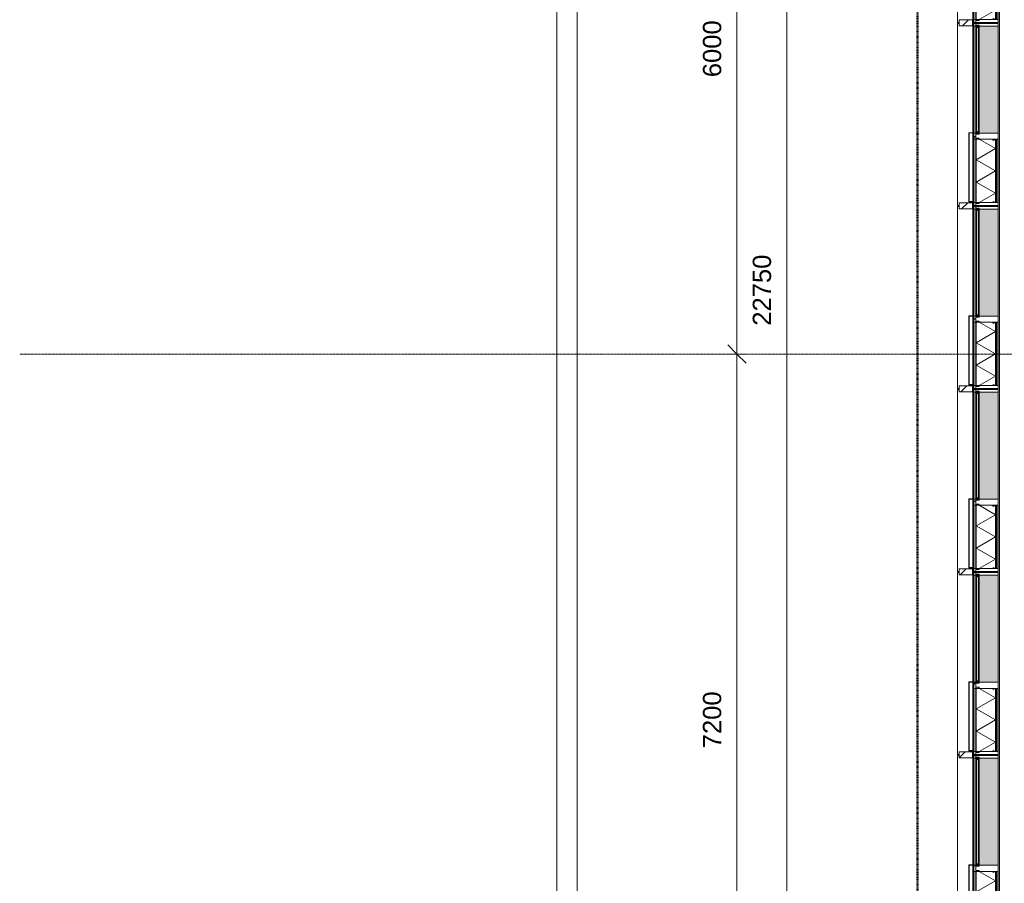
# Model space of a CAD drawing. Header units: millimetres. Extents: x -281 to 121694, y -16481 to 65128.
# Tile 131 of 256: x -281 to 9401, y 38395 to 46889. Entities that reach past the tile are written whole.
import ezdxf

# ---------------------------------------------------------------- set-up
doc = ezdxf.new("R2010")
doc.units = ezdxf.units.MM
doc.linetypes.add('Grid Line', pattern=[12, 6, -2, 2, -2])
doc.linetypes.add('NLRS_Dash-0_6mm_Space-0_6mm_cpz', pattern=[1.2, 0.6, -0.6])
for name, color, linetype, lineweight in [('A--L$01A__Algemeen', 7, 'Continuous', 5), ('A--L$07A__Stramien', 1, 'Continuous', 5), ('A--L21__Buitenwanden', 3, 'Continuous', 5), ('A--L3__Afbouw', 2, 'Continuous', 5), ('A--L82__LosseGebruikersInvent', 1, 'Continuous', 5), ('A--LD21__DetailPenFijnHidden', 1, 'Continuous', 5), ('A--M$01A__Algemeen', 1, 'Continuous', 5), ('A--M$01A__Algemeen-100', 1, 'Continuous', 5)]:
    doc.layers.add(name, color=color, linetype=linetype, lineweight=lineweight)
doc.styles.add('Arial_2', font='arial.ttf', dxfattribs={"height": 180})
doc.dimstyles.new('1_8mm', dxfattribs={"dimscale": 304.8, "dimtxt": 183.646692, "dimasz": 0.590551, "dimexe": 0.295276, "dimexo": 0.0625, "dimgap": 0.328084, "dimtad": 1, "dimdec": 0, "dimzin": 0, "dimdsep": 46, "dimtxsty": 'Arial_2', "dimblk1": 'OBLIQUE', "dimblk2": 'OBLIQUE', "dimsah": 1, "dimcen": 0.09, "dimdle": 0.295276, "dimazin": 0, "dimtfac": 1, "dimtdec": 4, "dimtix": 1, "dimtmove": 0, "dimatfit": 3, "dimfxl": 0.295276, "dimfxlon": 1, "dimtvp": 1, "dimtolj": 1, "dimtzin": 0, "dimarcsym": 2})
pattern_1 = [(315, (-38757.5, 9103), (449.013, 449.013), []), (315, (-38757.5, 8944.25), (898.026, 0), []), (315, (-38757.5, 9261.75), (898.026, 0), [])]
pattern_2 = [(315, (-40557.5, 9103), (449.013, 449.013), []), (315, (-40557.5, 8944.25), (898.026, 0), []), (315, (-40557.5, 9261.75), (898.026, 0), [])]
pattern_3 = [(315, (-42357.5, 9103), (449.013, 449.013), []), (315, (-42357.5, 8944.25), (898.026, 0), []), (315, (-42357.5, 9261.75), (898.026, 0), [])]
pattern_4 = [(315, (-44157.5, 9103), (449.013, 449.013), []), (315, (-44157.5, 8944.25), (898.026, 0), []), (315, (-44157.5, 9261.75), (898.026, 0), [])]
pattern_5 = [(315, (-45957.5, 9103), (449.013, 449.013), []), (315, (-45957.5, 8944.25), (898.026, 0), []), (315, (-45957.5, 9261.75), (898.026, 0), [])]
pattern_6 = [(315, (-47757.5, 9103), (449.013, 449.013), []), (315, (-47757.5, 8944.25), (898.026, 0), []), (315, (-47757.5, 9261.75), (898.026, 0), [])]

# ---------------------------------------------------------------- blocks, each defined once
blk = doc.blocks.new('Rectangular Mullion - 1332_435 x 60_30min-34469616-L_80_ 13')
at = {"layer": 'A--LD21__DetailPenFijnHidden'}
blk.add_hatch(color=256, dxfattribs=at).paths.add_polyline_path([(30, 237), (-30, 237), (-29.2, 247.1), (-7.5, 247.1), (-7.5, 252), (2.5, 252), (2.5, 247.1), (30, 247.1)])
for p, q in [((-30, 237), (-30, 247.1)), ((30, 247.1), (30, 237))]:
    blk.add_line(p, q, dxfattribs=at)
blk = doc.blocks.new('NLRS_21_GM_LB_element gevel_gen_cpz - NLRS_21_13_08_elementgevel element_gen_cpz-V173-L_80_ 13')
at = {"layer": 'A--L$01A__Algemeen'}
h = blk.add_hatch(dxfattribs=at)
h.set_pattern_fill('FP_176', color=256, style=0, pattern_type=2)
h.set_pattern_definition(pattern_1)
h.paths.add_polyline_path([(-895, -17), (-867.5, -17), (-867.5, 0), (-895, 0)])
h.paths.add_polyline_path([(-245, -17), (-185, -17), (-185, 0), (-245, 0)])
h.paths.add_polyline_path([(867.5, 0), (867.5, -17), (895, -17), (895, 0), (872.5, 0)])
for points in [[(-877.5, -52), (-867.5, -51.5), (-867.5, -20), (-245, -20), (-245, -52), (-235, -52), (-235, -17), (-877.5, -17), (-877.5, -20)], [(-185, -237), (867.5, -237), (867.5, -52), (-185, -52)]]:
    blk.add_hatch(color=256, dxfattribs=at).paths.add_polyline_path(points)
h = blk.add_hatch(color=256, dxfattribs=at)
h.paths.add_polyline_path([(-867.5, -17), (-245, -17), (-245, 0), (-867.5, 0)])
h.paths.add_polyline_path([(-185, 0), (-185, -17), (867.5, -17), (867.5, 0), (-183, 0)])
h = blk.add_hatch(dxfattribs=at)
h.set_pattern_fill('FP_175', color=256, style=0, pattern_type=2)
h.set_pattern_definition([(315, (-38757.5, 9103), (42.42641, 42.42641), []), (45, (-38757.5, 9103), (-42.42641, 42.42641), [])])
h.paths.add_polyline_path([(-867.5, -185.7), (-866.8, -203.3), (-858.1, -188.2), (-865.1, -186)])
h = blk.add_hatch(dxfattribs=at)
h.set_pattern_fill('FP_176', color=256, style=0, pattern_type=2)
h.set_pattern_definition(pattern_1)
h.paths.add_polyline_path([(-867.5, -232), (-865.5, -232), (-865.5, -205.8), (-867.5, -205.8)])
h.paths.add_polyline_path([(-866.8, -203.3), (-865.1, -204.3), (-856.3, -189.2), (-858.1, -188.2)])
h.paths.add_polyline_path([(-862.5, -237), (-250, -237), (-250, -235), (-862.5, -235)])
h.paths.add_polyline_path([(-256.2, -189.2), (-247.4, -204.3), (-245.7, -203.3), (-254.4, -188.2)])
h.paths.add_polyline_path([(-247, -232), (-245, -232), (-245, -205.8), (-247, -205.8)])
for p, q in [((-867.5, 0), (-895, 0)), ((-895, 0), (-895, -17)), ((-867.5, -17), (-867.5, 0)), ((-867.5, 0), (-860, 0)), ((-857, 0), (-245, 0)), ((-185, 0), (-245, 0)), ((-245, 0), (-245, -17)), ((-185, -17), (-185, 0)), ((-185, 0), (-183, 0)), ((-180, 0), (867.5, 0)), ((895, 0), (867.5, 0)), ((867.5, 0), (867.5, -17)), ((895, -17), (895, 0)), ((-877.5, -17), (-895, -17)), ((-895, -17), (-895, -237)), ((-895, -17), (-867.5, -17)), ((-877.5, -52), (-877.5, -17)), ((-867.5, -52), (-877.5, -52)), ((-245, -17), (-867.5, -17)), ((-245, -20), (-867.5, -20)), ((-867.5, -20), (-867.5, -185.7)), ((-245, -20), (-867.5, -20)), ((-867.5, -20), (-867.5, -185.7)), ((-775.6, -210), (-867.5, -50.9)), ((-775.6, -210), (-665.9, -20)), ((-556.2, -210), (-665.9, -20)), ((-556.2, -210), (-446.6, -20)), ((-336.9, -210), (-446.6, -20)), ((-336.9, -210), (-245, -50.9)), ((-245, -17), (-190, -17)), ((-245, -185.7), (-245, -20)), ((-245, -185.7), (-245, -20)), ((-235, -52), (-245, -52)), ((-195, -17), (-235, -17)), ((-235, -17), (-235, -52)), ((-195, -52), (-195, -17)), ((-190, -52), (-195, -52)), ((-185, -237), (-185, -52)), ((867.5, -52), (867.5, -237)), ((872.5, -17), (895, -17)), ((877.5, -52), (872.5, -52)), ((895, -17), (877.5, -17)), ((877.5, -17), (877.5, -52)), ((895, -237), (895, -17)), ((-867.5, -185.7), (-867.5, -204.5)), ((-858.1, -188.2), (-866.8, -203.3)), ((-865.1, -204.3), (-856.3, -189.2)), ((-856.3, -189.2), (-858.1, -188.2)), ((-254.4, -188.2), (-256.2, -189.2)), ((-256.2, -189.2), (-247.4, -204.3)), ((-245.7, -203.3), (-254.4, -188.2)), ((-245, -204.5), (-245, -185.7)), ((-895, -237), (-867.5, -237)), ((-867.5, -204.5), (-867.5, -205.8)), ((-867.5, -204.5), (-867.5, -205.8)), ((-867.5, -205.8), (-867.5, -232)), ((-867.5, -232), (-867.5, -237)), ((-867.5, -237), (-862.5, -237)), ((-865.5, -232), (-865.5, -205.8)), ((-865.5, -210), (-247, -210)), ((-865.5, -210), (-247, -210)), ((-865.5, -222.5), (-247, -222.5)), ((-250, -235), (-862.5, -235)), ((-862.5, -237), (-250, -237)), ((-250, -237), (-245, -237)), ((-247, -205.8), (-247, -232)), ((-245, -205.8), (-245, -204.5)), ((-245, -205.8), (-245, -204.5)), ((-245, -232), (-245, -205.8)), ((-245, -237), (-245, -232)), ((-245, -237), (-185, -237)), ((867.5, -237), (-185, -237)), ((867.5, -237), (895, -237))]:
    blk.add_line(p, q, dxfattribs=at)
for centre, radius, start, end in [((-867.5, -204.5), 18.8, 60, 90), ((-245, -204.5), 18.8, 90, 120), ((-862.5, -205.8), 5, 150, 180), ((-862.5, -232), 5, 180, 270), ((-862.5, -205.8), 3, 150, 180), ((-862.5, -232), 3, 180, 270), ((-862.5, -232), 3, 180, 270), ((-250, -232), 3, 270, 360), ((-250, -232), 3, 270, 0), ((-250, -232), 5, 270, 0), ((-250, -205.8), 3, 0, 30), ((-250, -205.8), 5, 360, 30)]:
    blk.add_arc(centre, radius, start, end, dxfattribs=at)
blk = doc.blocks.new('NLRS_41_GM_LB_zetwerk gevel_gen_cpz - NLRS_41_12_05_GM_zetwerk gevel_gen_cpz-61879868-L_80_ 13')
at = {"layer": 'A--L$01A__Algemeen'}
for p, q in [((375, 50), (-305, 50)), ((-305, 50), (-305, 0)), ((-305, 0), (-302, 0)), ((-302, 0), (-302, 47)), ((-302, 47), (372, 47)), ((372, 47), (372, 0)), ((372, 0), (375, 0)), ((375, 0), (375, 50))]:
    blk.add_line(p, q, dxfattribs=at)
blk = doc.blocks.new('NLRS_21_GM_LB_element gevel_gen_cpz - NLRS_21_13_08_elementgevel element_gen_cpz-V175-L_80_ 13')
at = {"layer": 'A--L$01A__Algemeen'}
h = blk.add_hatch(dxfattribs=at)
h.set_pattern_fill('FP_178', color=256, style=0, pattern_type=2)
h.set_pattern_definition(pattern_2)
h.paths.add_polyline_path([(-895, -17), (-867.5, -17), (-867.5, 0), (-895, 0)])
h.paths.add_polyline_path([(-245, 0), (-245, -17), (-185, -17), (-185, 0), (-190, 0)])
h.paths.add_polyline_path([(867.5, 0), (867.5, -17), (895, -17), (895, 0), (872.5, 0)])
for points in [[(-877.5, -52), (-867.5, -51.5), (-867.5, -20), (-245, -20), (-245, -52), (-235, -52), (-235, -17), (-877.5, -17), (-877.5, -20)], [(-185, -237), (867.5, -237), (867.5, -52), (-185, -52)]]:
    blk.add_hatch(color=256, dxfattribs=at).paths.add_polyline_path(points)
h = blk.add_hatch(color=256, dxfattribs=at)
h.paths.add_polyline_path([(-867.5, -17), (-245, -17), (-245, 0), (-867.5, 0)])
h.paths.add_polyline_path([(-185, 0), (-185, -17), (867.5, -17), (867.5, 0), (-183, 0)])
h = blk.add_hatch(dxfattribs=at)
h.set_pattern_fill('FP_178', color=256, style=0, pattern_type=2)
h.set_pattern_definition(pattern_2)
h.paths.add_polyline_path([(-867.5, -232), (-865.5, -232), (-865.5, -205.8), (-867.5, -205.8)])
h.paths.add_polyline_path([(-866.8, -203.3), (-865.1, -204.3), (-856.3, -189.2), (-858.1, -188.2)])
h.paths.add_polyline_path([(-862.5, -237), (-250, -237), (-250, -235), (-862.5, -235)])
h.paths.add_polyline_path([(-256.2, -189.2), (-247.4, -204.3), (-245.7, -203.3), (-254.4, -188.2)])
h.paths.add_polyline_path([(-247, -205.8), (-247, -232), (-245, -232), (-245, -205.8)])
for p, q in [((-867.5, 0), (-895, 0)), ((-895, 0), (-895, -17)), ((-867.5, -17), (-867.5, 0)), ((-867.5, 0), (-860, 0)), ((-857, 0), (-245, 0)), ((-185, 0), (-245, 0)), ((-245, 0), (-245, -17)), ((-185, -17), (-185, 0)), ((-185, 0), (-183, 0)), ((-180, 0), (867.5, 0)), ((895, 0), (867.5, 0)), ((867.5, 0), (867.5, -17)), ((895, -17), (895, 0)), ((-877.5, -17), (-895, -17)), ((-895, -17), (-895, -237)), ((-895, -17), (-867.5, -17)), ((-877.5, -52), (-877.5, -17)), ((-867.5, -52), (-877.5, -52)), ((-245, -17), (-867.5, -17)), ((-245, -20), (-867.5, -20)), ((-867.5, -20), (-867.5, -185.7)), ((-245, -20), (-867.5, -20)), ((-867.5, -20), (-867.5, -185.7)), ((-775.6, -210), (-867.5, -50.9)), ((-775.6, -210), (-665.9, -20)), ((-556.2, -210), (-665.9, -20)), ((-556.2, -210), (-446.6, -20)), ((-336.9, -210), (-446.6, -20)), ((-336.9, -210), (-245, -50.9)), ((-245, -17), (-190, -17)), ((-245, -185.7), (-245, -20)), ((-245, -185.7), (-245, -20)), ((-235, -52), (-245, -52)), ((-195, -17), (-235, -17)), ((-235, -17), (-235, -52)), ((-195, -52), (-195, -17)), ((-190, -52), (-195, -52)), ((-185, -237), (-185, -52)), ((867.5, -52), (867.5, -237)), ((872.5, -17), (895, -17)), ((877.5, -52), (872.5, -52)), ((895, -17), (877.5, -17)), ((877.5, -17), (877.5, -52)), ((895, -237), (895, -17)), ((-867.5, -185.7), (-867.5, -204.5)), ((-858.1, -188.2), (-866.8, -203.3)), ((-865.1, -204.3), (-856.3, -189.2)), ((-856.3, -189.2), (-858.1, -188.2)), ((-254.4, -188.2), (-256.2, -189.2)), ((-256.2, -189.2), (-247.4, -204.3)), ((-245.7, -203.3), (-254.4, -188.2)), ((-245, -204.5), (-245, -185.7)), ((-895, -237), (-867.5, -237)), ((-867.5, -204.5), (-867.5, -205.8)), ((-867.5, -204.5), (-867.5, -205.8)), ((-867.5, -205.8), (-867.5, -232)), ((-867.5, -232), (-867.5, -237)), ((-867.5, -237), (-862.5, -237)), ((-865.5, -232), (-865.5, -205.8)), ((-865.5, -210), (-247, -210)), ((-865.5, -210), (-247, -210)), ((-865.5, -222.5), (-247, -222.5)), ((-250, -235), (-862.5, -235)), ((-862.5, -237), (-250, -237)), ((-250, -237), (-245, -237)), ((-247, -205.8), (-247, -232)), ((-245, -205.8), (-245, -204.5)), ((-245, -205.8), (-245, -204.5)), ((-245, -232), (-245, -205.8)), ((-245, -237), (-245, -232)), ((-245, -237), (-185, -237)), ((867.5, -237), (-185, -237)), ((867.5, -237), (895, -237))]:
    blk.add_line(p, q, dxfattribs=at)
for centre, radius, start, end in [((-867.5, -204.5), 18.8, 60, 90), ((-245, -204.5), 18.8, 90, 120), ((-862.5, -205.8), 5, 150, 180), ((-862.5, -232), 5, 180, 270), ((-862.5, -205.8), 3, 150, 180), ((-862.5, -232), 3, 180, 270), ((-862.5, -232), 3, 180, 270), ((-250, -232), 3, 270, 360), ((-250, -232), 3, 270, 0), ((-250, -232), 5, 270, 0), ((-250, -205.8), 3, 0, 30), ((-250, -205.8), 5, 360, 30)]:
    blk.add_arc(centre, radius, start, end, dxfattribs=at)
blk = doc.blocks.new('NLRS_41_GM_LB_vin gevel_gen_cpz - 41_12_XX_vin gevel-V176-L_80_ 13')
at = {"layer": 'A--L$01A__Algemeen'}
h = blk.add_hatch(dxfattribs=at)
h.set_pattern_fill('FP_179', color=256, style=0, pattern_type=2)
h.set_pattern_definition([(315, (-39657.5, 9103), (449.013, 449.013), []), (315, (-39657.5, 8944.25), (898.026, 0), []), (315, (-39657.5, 9261.75), (898.026, 0), [])])
h.paths.add_polyline_path([(-30, 145), (-30, 15), (30, 15), (30, 145)])
for p, q in [((30, 145), (-30, 145)), ((-30, 145), (-30, 15)), ((30, 15), (30, 145)), ((-30, 15), (30, 15))]:
    blk.add_line(p, q, dxfattribs=at)
blk = doc.blocks.new('NLRS_21_GM_LB_element gevel_gen_cpz - NLRS_21_13_08_elementgevel element_gen_cpz-V177-L_80_ 13')
at = {"layer": 'A--L$01A__Algemeen'}
h = blk.add_hatch(dxfattribs=at)
h.set_pattern_fill('FP_180', color=256, style=0, pattern_type=2)
h.set_pattern_definition(pattern_3)
h.paths.add_polyline_path([(-895, -17), (-867.5, -17), (-867.5, 0), (-895, 0)])
h.paths.add_polyline_path([(-245, 0), (-245, -17), (-185, -17), (-185, 0), (-196.4, 0)])
h.paths.add_polyline_path([(867.5, 0), (867.5, -17), (895, -17), (895, 0), (872.5, 0)])
for points in [[(-877.5, -52), (-867.5, -51.5), (-867.5, -20), (-245, -20), (-245, -52), (-235, -52), (-235, -17), (-877.5, -17), (-877.5, -20)], [(-185, -237), (867.5, -237), (867.5, -52), (-185, -52)]]:
    blk.add_hatch(color=256, dxfattribs=at).paths.add_polyline_path(points)
h = blk.add_hatch(color=256, dxfattribs=at)
h.paths.add_polyline_path([(-867.5, -17), (-245, -17), (-245, 0), (-867.5, 0)])
h.paths.add_polyline_path([(-185, 0), (-185, -17), (867.5, -17), (867.5, 0), (-183, 0)])
h = blk.add_hatch(dxfattribs=at)
h.set_pattern_fill('FP_180', color=256, style=0, pattern_type=2)
h.set_pattern_definition(pattern_3)
h.paths.add_polyline_path([(-867.5, -232), (-865.5, -232), (-865.5, -205.8), (-867.5, -205.8)])
h.paths.add_polyline_path([(-866.8, -203.3), (-865.1, -204.3), (-856.3, -189.2), (-858.1, -188.2)])
h.paths.add_polyline_path([(-862.5, -237), (-250, -237), (-250, -235), (-862.5, -235)])
h.paths.add_polyline_path([(-256.2, -189.2), (-247.4, -204.3), (-245.7, -203.3), (-254.4, -188.2)])
h.paths.add_polyline_path([(-247, -205.8), (-247, -232), (-245, -232), (-245, -205.8)])
for p, q in [((-867.5, 0), (-895, 0)), ((-895, 0), (-895, -17)), ((-867.5, -17), (-867.5, 0)), ((-867.5, 0), (-860, 0)), ((-857, 0), (-245, 0)), ((-185, 0), (-245, 0)), ((-245, 0), (-245, -17)), ((-185, -17), (-185, 0)), ((-185, 0), (-183, 0)), ((-180, 0), (867.5, 0)), ((895, 0), (867.5, 0)), ((867.5, 0), (867.5, -17)), ((895, -17), (895, 0)), ((-877.5, -17), (-895, -17)), ((-895, -17), (-895, -237)), ((-895, -17), (-867.5, -17)), ((-877.5, -52), (-877.5, -17)), ((-867.5, -52), (-877.5, -52)), ((-245, -17), (-867.5, -17)), ((-245, -20), (-867.5, -20)), ((-867.5, -20), (-867.5, -185.7)), ((-245, -20), (-867.5, -20)), ((-867.5, -20), (-867.5, -185.7)), ((-775.6, -210), (-867.5, -50.9)), ((-775.6, -210), (-665.9, -20)), ((-556.2, -210), (-665.9, -20)), ((-556.2, -210), (-446.6, -20)), ((-336.9, -210), (-446.6, -20)), ((-336.9, -210), (-245, -50.9)), ((-245, -17), (-190, -17)), ((-245, -185.7), (-245, -20)), ((-245, -185.7), (-245, -20)), ((-235, -52), (-245, -52)), ((-195, -17), (-235, -17)), ((-235, -17), (-235, -52)), ((-195, -52), (-195, -17)), ((-190, -52), (-195, -52)), ((-185, -237), (-185, -52)), ((867.5, -52), (867.5, -237)), ((872.5, -17), (895, -17)), ((877.5, -52), (872.5, -52)), ((895, -17), (877.5, -17)), ((877.5, -17), (877.5, -52)), ((895, -237), (895, -17)), ((-867.5, -185.7), (-867.5, -204.5)), ((-858.1, -188.2), (-866.8, -203.3)), ((-865.1, -204.3), (-856.3, -189.2)), ((-856.3, -189.2), (-858.1, -188.2)), ((-254.4, -188.2), (-256.2, -189.2)), ((-256.2, -189.2), (-247.4, -204.3)), ((-245.7, -203.3), (-254.4, -188.2)), ((-245, -204.5), (-245, -185.7)), ((-895, -237), (-867.5, -237)), ((-867.5, -204.5), (-867.5, -205.8)), ((-867.5, -204.5), (-867.5, -205.8)), ((-867.5, -205.8), (-867.5, -232)), ((-867.5, -232), (-867.5, -237)), ((-867.5, -237), (-862.5, -237)), ((-865.5, -232), (-865.5, -205.8)), ((-865.5, -210), (-247, -210)), ((-865.5, -210), (-247, -210)), ((-865.5, -222.5), (-247, -222.5)), ((-250, -235), (-862.5, -235)), ((-862.5, -237), (-250, -237)), ((-250, -237), (-245, -237)), ((-247, -205.8), (-247, -232)), ((-245, -205.8), (-245, -204.5)), ((-245, -205.8), (-245, -204.5)), ((-245, -232), (-245, -205.8)), ((-245, -237), (-245, -232)), ((-245, -237), (-185, -237)), ((867.5, -237), (-185, -237)), ((867.5, -237), (895, -237))]:
    blk.add_line(p, q, dxfattribs=at)
for centre, radius, start, end in [((-867.5, -204.5), 18.8, 60, 90), ((-245, -204.5), 18.8, 90, 120), ((-862.5, -205.8), 5, 150, 180), ((-862.5, -232), 5, 180, 270), ((-862.5, -205.8), 3, 150, 180), ((-862.5, -232), 3, 180, 270), ((-862.5, -232), 3, 180, 270), ((-250, -232), 3, 270, 360), ((-250, -232), 3, 270, 0), ((-250, -232), 5, 270, 0), ((-250, -205.8), 3, 0, 30), ((-250, -205.8), 5, 360, 30)]:
    blk.add_arc(centre, radius, start, end, dxfattribs=at)
blk = doc.blocks.new('NLRS_41_GM_LB_vin gevel_gen_cpz - 41_12_XX_vin gevel-V178-L_80_ 13')
at = {"layer": 'A--L$01A__Algemeen'}
h = blk.add_hatch(dxfattribs=at)
h.set_pattern_fill('FP_181', color=256, style=0, pattern_type=2)
h.set_pattern_definition([(315, (-41457.5, 9103), (449.013, 449.013), []), (315, (-41457.5, 8944.25), (898.026, 0), []), (315, (-41457.5, 9261.75), (898.026, 0), [])])
h.paths.add_polyline_path([(-30, 145), (-30, 15), (30, 15), (30, 145)])
for p, q in [((30, 145), (-30, 145)), ((-30, 145), (-30, 15)), ((30, 15), (30, 145)), ((-30, 15), (30, 15))]:
    blk.add_line(p, q, dxfattribs=at)
blk = doc.blocks.new('NLRS_21_GM_LB_element gevel_gen_cpz - NLRS_21_13_08_elementgevel element_gen_cpz-V179-L_80_ 13')
at = {"layer": 'A--L$01A__Algemeen'}
h = blk.add_hatch(dxfattribs=at)
h.set_pattern_fill('FP_183', color=256, style=0, pattern_type=2)
h.set_pattern_definition(pattern_4)
h.paths.add_polyline_path([(-895, -17), (-867.5, -17), (-867.5, 0), (-895, 0)])
h.paths.add_polyline_path([(-245, 0), (-245, -17), (-185, -17), (-185, 0), (-190, 0)])
h.paths.add_polyline_path([(867.5, 0), (867.5, -17), (895, -17), (895, 0), (872.5, 0)])
for points in [[(-877.5, -52), (-867.5, -51.5), (-867.5, -20), (-245, -20), (-245, -52), (-235, -52), (-235, -17), (-877.5, -17), (-877.5, -20)], [(-185, -237), (867.5, -237), (867.5, -52), (-185, -52)]]:
    blk.add_hatch(color=256, dxfattribs=at).paths.add_polyline_path(points)
h = blk.add_hatch(color=256, dxfattribs=at)
h.paths.add_polyline_path([(-867.5, -17), (-245, -17), (-245, 0), (-867.5, 0)])
h.paths.add_polyline_path([(-185, 0), (-185, -17), (867.5, -17), (867.5, 0), (-183, 0)])
h = blk.add_hatch(dxfattribs=at)
h.set_pattern_fill('FP_183', color=256, style=0, pattern_type=2)
h.set_pattern_definition(pattern_4)
h.paths.add_polyline_path([(-867.5, -232), (-865.5, -232), (-865.5, -205.8), (-867.5, -205.8)])
h.paths.add_polyline_path([(-866.8, -203.3), (-865.1, -204.3), (-856.3, -189.2), (-858.1, -188.2)])
h.paths.add_polyline_path([(-862.5, -237), (-250, -237), (-250, -235), (-862.5, -235)])
h.paths.add_polyline_path([(-256.2, -189.2), (-247.4, -204.3), (-245.7, -203.3), (-254.4, -188.2)])
h.paths.add_polyline_path([(-247, -232), (-245, -232), (-245, -205.8), (-247, -205.8)])
h = blk.add_hatch(dxfattribs=at)
h.set_pattern_fill('FP_182', color=256, style=0, pattern_type=2)
h.set_pattern_definition([(315, (-44157.5, 9103), (42.42641, 42.42641), []), (45, (-44157.5, 9103), (-42.42641, 42.42641), [])])
h.paths.add_polyline_path([(-254.4, -188.2), (-245, -204.3), (-245, -185.7), (-249.9, -186.3)])
for p, q in [((-867.5, 0), (-895, 0)), ((-895, 0), (-895, -17)), ((-867.5, -17), (-867.5, 0)), ((-867.5, 0), (-860, 0)), ((-857, 0), (-245, 0)), ((-185, 0), (-245, 0)), ((-245, 0), (-245, -17)), ((-185, -17), (-185, 0)), ((-185, 0), (-183, 0)), ((-180, 0), (867.5, 0)), ((895, 0), (867.5, 0)), ((867.5, 0), (867.5, -17)), ((895, -17), (895, 0)), ((-877.5, -17), (-895, -17)), ((-895, -17), (-895, -237)), ((-895, -17), (-867.5, -17)), ((-877.5, -52), (-877.5, -17)), ((-867.5, -52), (-877.5, -52)), ((-245, -17), (-867.5, -17)), ((-245, -20), (-867.5, -20)), ((-867.5, -20), (-867.5, -185.7)), ((-245, -20), (-867.5, -20)), ((-867.5, -20), (-867.5, -185.7)), ((-775.6, -210), (-867.5, -50.9)), ((-775.6, -210), (-665.9, -20)), ((-556.2, -210), (-665.9, -20)), ((-556.2, -210), (-446.6, -20)), ((-336.9, -210), (-446.6, -20)), ((-336.9, -210), (-245, -50.9)), ((-245, -17), (-190, -17)), ((-245, -185.7), (-245, -20)), ((-245, -185.7), (-245, -20)), ((-235, -52), (-245, -52)), ((-195, -17), (-235, -17)), ((-235, -17), (-235, -52)), ((-195, -52), (-195, -17)), ((-190, -52), (-195, -52)), ((-185, -237), (-185, -52)), ((867.5, -52), (867.5, -237)), ((872.5, -17), (895, -17)), ((877.5, -52), (872.5, -52)), ((895, -17), (877.5, -17)), ((877.5, -17), (877.5, -52)), ((895, -237), (895, -17)), ((-867.5, -185.7), (-867.5, -204.5)), ((-858.1, -188.2), (-866.8, -203.3)), ((-865.1, -204.3), (-856.3, -189.2)), ((-856.3, -189.2), (-858.1, -188.2)), ((-254.4, -188.2), (-256.2, -189.2)), ((-256.2, -189.2), (-247.4, -204.3)), ((-245.7, -203.3), (-254.4, -188.2)), ((-245, -204.5), (-245, -185.7)), ((-895, -237), (-867.5, -237)), ((-867.5, -204.5), (-867.5, -205.8)), ((-867.5, -204.5), (-867.5, -205.8)), ((-867.5, -205.8), (-867.5, -232)), ((-867.5, -232), (-867.5, -237)), ((-867.5, -237), (-862.5, -237)), ((-865.5, -232), (-865.5, -205.8)), ((-865.5, -210), (-247, -210)), ((-865.5, -210), (-247, -210)), ((-865.5, -222.5), (-247, -222.5)), ((-250, -235), (-862.5, -235)), ((-862.5, -237), (-250, -237)), ((-250, -237), (-245, -237)), ((-247, -205.8), (-247, -232)), ((-245, -205.8), (-245, -204.5)), ((-245, -205.8), (-245, -204.5)), ((-245, -232), (-245, -205.8)), ((-245, -237), (-245, -232)), ((-245, -237), (-185, -237)), ((867.5, -237), (-185, -237)), ((867.5, -237), (895, -237))]:
    blk.add_line(p, q, dxfattribs=at)
for centre, radius, start, end in [((-867.5, -204.5), 18.8, 60, 90), ((-245, -204.5), 18.8, 90, 120), ((-862.5, -205.8), 5, 150, 180), ((-862.5, -232), 5, 180, 270), ((-862.5, -205.8), 3, 150, 180), ((-862.5, -232), 3, 180, 270), ((-862.5, -232), 3, 180, 270), ((-250, -232), 3, 270, 360), ((-250, -232), 3, 270, 0), ((-250, -232), 5, 270, 0), ((-250, -205.8), 3, 0, 30), ((-250, -205.8), 5, 360, 30)]:
    blk.add_arc(centre, radius, start, end, dxfattribs=at)
blk = doc.blocks.new('NLRS_41_GM_LB_vin gevel_gen_cpz - 41_12_XX_vin gevel-V180-L_80_ 13')
at = {"layer": 'A--L$01A__Algemeen'}
h = blk.add_hatch(dxfattribs=at)
h.set_pattern_fill('FP_184', color=256, style=0, pattern_type=2)
h.set_pattern_definition([(315, (-43257.5, 9103), (449.013, 449.013), []), (315, (-43257.5, 8944.25), (898.026, 0), []), (315, (-43257.5, 9261.75), (898.026, 0), [])])
h.paths.add_polyline_path([(-30, 145), (-30, 15), (30, 15), (30, 145)])
for p, q in [((30, 145), (-30, 145)), ((-30, 145), (-30, 15)), ((30, 15), (30, 145)), ((-30, 15), (30, 15))]:
    blk.add_line(p, q, dxfattribs=at)
blk = doc.blocks.new('NLRS_21_GM_LB_element gevel_gen_cpz - NLRS_21_13_08_elementgevel element_gen_cpz-V181-L_80_ 13')
at = {"layer": 'A--L$01A__Algemeen'}
h = blk.add_hatch(dxfattribs=at)
h.set_pattern_fill('FP_186', color=256, style=0, pattern_type=2)
h.set_pattern_definition(pattern_5)
h.paths.add_polyline_path([(-895, -17), (-867.5, -17), (-867.5, 0), (-895, 0)])
h.paths.add_polyline_path([(-245, -17), (-185, -17), (-185, 0), (-245, 0)])
h.paths.add_polyline_path([(867.5, -17), (895, -17), (895, 0), (867.5, 0)])
for points in [[(-877.5, -52), (-867.5, -51.5), (-867.5, -20), (-245, -20), (-245, -52), (-235, -52), (-235, -17), (-877.5, -17), (-877.5, -20)], [(-185, -237), (867.5, -237), (867.5, -52), (-185, -52)]]:
    blk.add_hatch(color=256, dxfattribs=at).paths.add_polyline_path(points)
h = blk.add_hatch(color=256, dxfattribs=at)
h.paths.add_polyline_path([(-867.5, -17), (-245, -17), (-245, 0), (-867.5, 0)])
h.paths.add_polyline_path([(-185, -17), (867.5, -17), (867.5, 0), (-185, 0)])
h = blk.add_hatch(dxfattribs=at)
h.set_pattern_fill('FP_185', color=256, style=0, pattern_type=2)
h.set_pattern_definition([(315, (-45957.5, 9103), (42.42641, 42.42641), []), (45, (-45957.5, 9103), (-42.42641, 42.42641), [])])
h.paths.add_polyline_path([(-867.5, -185.7), (-866.8, -203.3), (-858.1, -188.2), (-866.8, -185.7)])
h = blk.add_hatch(dxfattribs=at)
h.set_pattern_fill('FP_186', color=256, style=0, pattern_type=2)
h.set_pattern_definition(pattern_5)
h.paths.add_polyline_path([(-867.5, -205.8), (-867.5, -232), (-865.5, -232), (-865.5, -205.8)])
h.paths.add_polyline_path([(-866.8, -203.3), (-865.1, -204.3), (-856.3, -189.2), (-858.1, -188.2)])
h.paths.add_polyline_path([(-862.5, -237), (-250, -237), (-250, -235), (-862.5, -235)])
h.paths.add_polyline_path([(-256.2, -189.2), (-247.4, -204.3), (-245.7, -203.3), (-254.4, -188.2)])
h.paths.add_polyline_path([(-247, -205.8), (-247, -232), (-245, -232), (-245, -205.8)])
for p, q in [((-867.5, 0), (-895, 0)), ((-895, 0), (-895, -17)), ((-867.5, -17), (-867.5, 0)), ((-867.5, 0), (-860, 0)), ((-857, 0), (-245, 0)), ((-185, 0), (-245, 0)), ((-245, 0), (-245, -17)), ((-185, -17), (-185, 0)), ((-185, 0), (-183, 0)), ((-180, 0), (867.5, 0)), ((895, 0), (867.5, 0)), ((867.5, 0), (867.5, -17)), ((895, -17), (895, 0)), ((-877.5, -17), (-895, -17)), ((-895, -17), (-895, -237)), ((-895, -17), (-867.5, -17)), ((-877.5, -52), (-877.5, -17)), ((-867.5, -52), (-877.5, -52)), ((-245, -17), (-867.5, -17)), ((-245, -20), (-867.5, -20)), ((-867.5, -20), (-867.5, -185.7)), ((-245, -20), (-867.5, -20)), ((-867.5, -20), (-867.5, -185.7)), ((-775.6, -210), (-867.5, -50.9)), ((-775.6, -210), (-665.9, -20)), ((-556.2, -210), (-665.9, -20)), ((-556.2, -210), (-446.6, -20)), ((-336.9, -210), (-446.6, -20)), ((-336.9, -210), (-245, -50.9)), ((-245, -17), (-190.1, -17)), ((-245, -185.7), (-245, -20)), ((-245, -185.7), (-245, -20)), ((-235, -52), (-245, -52)), ((-195, -17), (-235, -17)), ((-235, -17), (-235, -52)), ((-195, -52), (-195, -17)), ((-190.1, -52), (-195, -52)), ((-185, -237), (-185, -52)), ((867.5, -52), (867.5, -237)), ((872.5, -17), (895, -17)), ((877.5, -52), (872.5, -52)), ((895, -17), (877.5, -17)), ((877.5, -17), (877.5, -52)), ((895, -237), (895, -17)), ((-867.5, -185.7), (-867.5, -204.5)), ((-858.1, -188.2), (-866.8, -203.3)), ((-865.1, -204.3), (-856.3, -189.2)), ((-856.3, -189.2), (-858.1, -188.2)), ((-254.4, -188.2), (-256.2, -189.2)), ((-256.2, -189.2), (-247.4, -204.3)), ((-245.7, -203.3), (-254.4, -188.2)), ((-245, -204.5), (-245, -185.7)), ((-895, -237), (-867.5, -237)), ((-867.5, -204.5), (-867.5, -205.8)), ((-867.5, -204.5), (-867.5, -205.8)), ((-867.5, -205.8), (-867.5, -232)), ((-867.5, -232), (-867.5, -237)), ((-867.5, -237), (-862.5, -237)), ((-865.5, -232), (-865.5, -205.8)), ((-865.5, -210), (-247, -210)), ((-865.5, -210), (-247, -210)), ((-865.5, -222.5), (-247, -222.5)), ((-250, -235), (-862.5, -235)), ((-862.5, -237), (-250, -237)), ((-250, -237), (-245, -237)), ((-247, -205.8), (-247, -232)), ((-245, -205.8), (-245, -204.5)), ((-245, -205.8), (-245, -204.5)), ((-245, -232), (-245, -205.8)), ((-245, -237), (-245, -232)), ((-245, -237), (-185, -237)), ((867.5, -237), (-185, -237)), ((867.5, -237), (895, -237))]:
    blk.add_line(p, q, dxfattribs=at)
for centre, radius, start, end in [((-867.5, -204.5), 18.8, 60, 90), ((-245, -204.5), 18.8, 90, 120), ((-862.5, -205.8), 5, 150, 180), ((-862.5, -232), 5, 180, 270), ((-862.5, -205.8), 3, 150, 180), ((-862.5, -232), 3, 180, 270), ((-862.5, -232), 3, 180, 270), ((-250, -232), 3, 270, 360), ((-250, -232), 3, 270, 0), ((-250, -232), 5, 270, 0), ((-250, -205.8), 3, 0, 30), ((-250, -205.8), 5, 360, 30)]:
    blk.add_arc(centre, radius, start, end, dxfattribs=at)
blk = doc.blocks.new('NLRS_41_GM_LB_vin gevel_gen_cpz - 41_12_XX_vin gevel-V182-L_80_ 13')
at = {"layer": 'A--L$01A__Algemeen'}
h = blk.add_hatch(dxfattribs=at)
h.set_pattern_fill('FP_187', color=256, style=0, pattern_type=2)
h.set_pattern_definition([(315, (-45057.5, 9103), (449.013, 449.013), []), (315, (-45057.5, 8944.25), (898.026, 0), []), (315, (-45057.5, 9261.75), (898.026, 0), [])])
h.paths.add_polyline_path([(-30, 145), (-30, 15), (30, 15), (30, 145)])
for p, q in [((30, 145), (-30, 145)), ((-30, 145), (-30, 15)), ((30, 15), (30, 145)), ((-30, 15), (30, 15))]:
    blk.add_line(p, q, dxfattribs=at)
blk = doc.blocks.new('NLRS_21_GM_LB_element gevel_gen_cpz - NLRS_21_13_08_elementgevel element_gen_cpz-V183-L_80_ 13')
at = {"layer": 'A--L$01A__Algemeen'}
h = blk.add_hatch(dxfattribs=at)
h.set_pattern_fill('FP_189', color=256, style=0, pattern_type=2)
h.set_pattern_definition(pattern_6)
h.paths.add_polyline_path([(-895, -17), (-867.5, -17), (-867.5, 0), (-895, 0)])
h.paths.add_polyline_path([(-245, 0), (-245, -17), (-185, -17), (-185, 0), (-190, 0)])
h.paths.add_polyline_path([(867.5, 0), (867.5, -17), (895, -17), (895, 0), (872.5, 0)])
for points in [[(-877.5, -52), (-867.5, -51.5), (-867.5, -20), (-245, -20), (-245, -52), (-235, -52), (-235, -17), (-877.5, -17), (-877.5, -20)], [(-185, -237), (867.5, -237), (867.5, -52), (-185, -52)]]:
    blk.add_hatch(color=256, dxfattribs=at).paths.add_polyline_path(points)
h = blk.add_hatch(color=256, dxfattribs=at)
h.paths.add_polyline_path([(-867.5, -17), (-245, -17), (-245, 0), (-867.5, 0)])
h.paths.add_polyline_path([(-185, 0), (-185, -17), (867.5, -17), (867.5, 0), (-183, 0)])
h = blk.add_hatch(dxfattribs=at)
h.set_pattern_fill('FP_188', color=256, style=0, pattern_type=2)
h.set_pattern_definition([(315, (-47757.5, 9103), (42.42641, 42.42641), []), (45, (-47757.5, 9103), (-42.42641, 42.42641), [])])
h.paths.add_polyline_path([(-867.5, -185.7), (-866.8, -203.3), (-858.1, -188.2), (-866.8, -185.7)])
h = blk.add_hatch(dxfattribs=at)
h.set_pattern_fill('FP_189', color=256, style=0, pattern_type=2)
h.set_pattern_definition(pattern_6)
h.paths.add_polyline_path([(-867.5, -232), (-865.5, -232), (-865.5, -205.8), (-867.5, -205.8)])
h.paths.add_polyline_path([(-866.8, -203.3), (-865.1, -204.3), (-856.3, -189.2), (-858.1, -188.2)])
h.paths.add_polyline_path([(-862.5, -237), (-250, -237), (-250, -235), (-862.5, -235)])
h.paths.add_polyline_path([(-256.2, -189.2), (-247.4, -204.3), (-245.7, -203.3), (-254.4, -188.2)])
h.paths.add_polyline_path([(-247, -205.8), (-247, -232), (-245, -232), (-245, -205.8)])
for p, q in [((-867.5, 0), (-895, 0)), ((-895, 0), (-895, -17)), ((-867.5, -17), (-867.5, 0)), ((-867.5, 0), (-860, 0)), ((-857, 0), (-245, 0)), ((-185, 0), (-245, 0)), ((-245, 0), (-245, -17)), ((-185, -17), (-185, 0)), ((-185, 0), (-183, 0)), ((-180, 0), (867.5, 0)), ((895, 0), (867.5, 0)), ((867.5, 0), (867.5, -17)), ((895, -17), (895, 0)), ((-877.5, -17), (-895, -17)), ((-895, -17), (-895, -237)), ((-895, -17), (-867.5, -17)), ((-877.5, -52), (-877.5, -17)), ((-867.5, -52), (-877.5, -52)), ((-245, -17), (-867.5, -17)), ((-245, -20), (-867.5, -20)), ((-867.5, -20), (-867.5, -185.7)), ((-245, -20), (-867.5, -20)), ((-867.5, -20), (-867.5, -185.7)), ((-775.6, -210), (-867.5, -50.9)), ((-775.6, -210), (-665.9, -20)), ((-556.2, -210), (-665.9, -20)), ((-556.2, -210), (-446.6, -20)), ((-336.9, -210), (-446.6, -20)), ((-336.9, -210), (-245, -50.9)), ((-245, -17), (-190, -17)), ((-245, -185.7), (-245, -20)), ((-245, -185.7), (-245, -20)), ((-235, -52), (-245, -52)), ((-195, -17), (-235, -17)), ((-235, -17), (-235, -52)), ((-195, -52), (-195, -17)), ((-190, -52), (-195, -52)), ((-185, -237), (-185, -52)), ((867.5, -52), (867.5, -237)), ((872.5, -17), (895, -17)), ((877.5, -52), (872.5, -52)), ((895, -17), (877.5, -17)), ((877.5, -17), (877.5, -52)), ((895, -237), (895, -17)), ((-867.5, -185.7), (-867.5, -204.5)), ((-858.1, -188.2), (-866.8, -203.3)), ((-865.1, -204.3), (-856.3, -189.2)), ((-856.3, -189.2), (-858.1, -188.2)), ((-254.4, -188.2), (-256.2, -189.2)), ((-256.2, -189.2), (-247.4, -204.3)), ((-245.7, -203.3), (-254.4, -188.2)), ((-245, -204.5), (-245, -185.7)), ((-895, -237), (-867.5, -237)), ((-867.5, -204.5), (-867.5, -205.8)), ((-867.5, -204.5), (-867.5, -205.8)), ((-867.5, -205.8), (-867.5, -232)), ((-867.5, -232), (-867.5, -237)), ((-867.5, -237), (-862.5, -237)), ((-865.5, -232), (-865.5, -205.8)), ((-865.5, -210), (-247, -210)), ((-865.5, -210), (-247, -210)), ((-865.5, -222.5), (-247, -222.5)), ((-250, -235), (-862.5, -235)), ((-862.5, -237), (-250, -237)), ((-250, -237), (-245, -237)), ((-247, -205.8), (-247, -232)), ((-245, -205.8), (-245, -204.5)), ((-245, -205.8), (-245, -204.5)), ((-245, -232), (-245, -205.8)), ((-245, -237), (-245, -232)), ((-245, -237), (-185, -237)), ((867.5, -237), (-185, -237)), ((867.5, -237), (895, -237))]:
    blk.add_line(p, q, dxfattribs=at)
for centre, radius, start, end in [((-867.5, -204.5), 18.8, 60, 90), ((-245, -204.5), 18.8, 90, 120), ((-862.5, -205.8), 5, 150, 180), ((-862.5, -232), 5, 180, 270), ((-862.5, -205.8), 3, 150, 180), ((-862.5, -232), 3, 180, 270), ((-862.5, -232), 3, 180, 270), ((-250, -232), 3, 270, 360), ((-250, -232), 3, 270, 0), ((-250, -232), 5, 270, 0), ((-250, -205.8), 3, 0, 30), ((-250, -205.8), 5, 360, 30)]:
    blk.add_arc(centre, radius, start, end, dxfattribs=at)
blk = doc.blocks.new('NLRS_41_GM_LB_vin gevel_gen_cpz - 41_12_XX_vin gevel-V184-L_80_ 13')
at = {"layer": 'A--L$01A__Algemeen'}
h = blk.add_hatch(dxfattribs=at)
h.set_pattern_fill('FP_190', color=256, style=0, pattern_type=2)
h.set_pattern_definition([(315, (-46857.5, 9103), (449.013, 449.013), []), (315, (-46857.5, 8944.25), (898.026, 0), []), (315, (-46857.5, 9261.75), (898.026, 0), [])])
h.paths.add_polyline_path([(-30, 15), (30, 15), (30, 145), (-30, 145), (-30, 124.7)])
for p, q in [((30, 145), (-30, 145)), ((-30, 145), (-30, 15)), ((30, 15), (30, 145)), ((-30, 15), (30, 15))]:
    blk.add_line(p, q, dxfattribs=at)
blk = doc.blocks.new('CSWK_double-triple glass panel - CSWK_double-triple glass panel-55889924-L_80_ 13')
at = {"layer": 'A--L$01A__Algemeen'}
for points in [[(-531.25, 100), (-531.25, 92), (531.25, 92), (531.25, 100), (-518.79, 100)], [(-531.25, 73), (-531.25, 65), (531.25, 65), (531.25, 73), (-518.79, 73)]]:
    blk.add_hatch(color=256, dxfattribs=at).paths.add_polyline_path(points)
at = {"layer": 'A--L82__LosseGebruikersInvent'}
blk.add_hatch(color=256, dxfattribs=at).paths.add_polyline_path([(-536.25, 100), (-536.25, 65), (-531.25, 65), (-531.25, 73), (531.25, 73), (531.25, 65), (536.25, 65), (536.25, 100), (531.25, 100), (531.25, 92), (-531.25, 92), (-531.25, 100)])
at = {"layer": 'A--L$01A__Algemeen'}
for p, q in [((531.25, 100), (-531.25, 100)), ((-531.25, 100), (-531.25, 92)), ((531.25, 92), (531.25, 100)), ((-531.25, 92), (531.25, 92)), ((-531.25, 92), (-512.25, 92)), ((-531.25, 73), (-531.25, 92)), ((-531.25, 92), (-512.25, 73)), ((-512.25, 92), (-531.25, 73)), ((531.25, 73), (-531.25, 73)), ((-531.25, 73), (-531.25, 65)), ((-512.25, 73), (-531.25, 73)), ((-531.25, 65), (531.25, 65)), ((-512.25, 92), (-512.25, 73)), ((512.25, 92), (531.25, 92)), ((512.25, 73), (512.25, 92)), ((512.25, 92), (531.25, 73)), ((531.25, 92), (512.25, 73)), ((531.25, 73), (512.25, 73)), ((531.25, 92), (531.25, 73)), ((531.25, 65), (531.25, 73))]:
    blk.add_line(p, q, dxfattribs=at)
blk = doc.blocks.new('Rectangular Mullion - gevelband kader-V345-L_80_ 13')
at = {"layer": 'A--L3__Afbouw'}
for p, q in [((8939.9, 12652.5), (8958, 12652.5)), ((8939.9, 10862.5), (8939.9, 12652.5)), ((9088, 12652.5), (9092.9, 12652.5)), ((9092.9, 12652.5), (9092.9, 11577.5)), ((9092.9, 11574.5), (9092.9, 10900.5)), ((8958, 10862.5), (8939.9, 10862.5)), ((9092.9, 10862.5), (9088, 10862.5)), ((9092.9, 10897.5), (9092.9, 10862.5))]:
    blk.add_line(p, q, dxfattribs=at)
blk = doc.blocks.new('zetwerk - NLRS_41_12_05_GM_zetwerk gevel_gen_cpz-73492048-L_80_ 13')
at = {"layer": 'A--LD21__DetailPenFijnHidden'}
h = blk.add_hatch(color=256, dxfattribs=at)
h.paths.add_polyline_path([(307.5, 0), (304.5, 0), (304.5, -10.1), (307.5, -10.1)])
h.paths.add_polyline_path([(-374.5, 0), (-377, 0), (-376.9, -10.1), (-374.5, -10.1)])
for p, q in [((-374.5, -10.1), (-374.5, 0)), ((304.5, 0), (304.5, -10.1)), ((307.5, -10.1), (307.5, 0))]:
    blk.add_line(p, q, dxfattribs=at)
blk = doc.blocks.new('DIMBLOCK8-L_80_ 13')
at = {"layer": 'A--M$01A__Algemeen-100'}
for p, q in [((6771, 43600), (6681, 43690)), ((6771, 43600), (6681, 43600)), ((6771, 36400), (6771, 43600)), ((6771, 43600), (6861, 43510)), ((6771, 43600), (6861, 43600)), ((6771, 36400), (6681, 36490)), ((6771, 36400), (6681, 36400)), ((6771, 36400), (6861, 36310)), ((6771, 36400), (6861, 36400))]:
    blk.add_line(p, q, dxfattribs=at)
at = {"layer": 'A--M$01A__Algemeen-100', "color": 0, "insert": (6437.3, 39723.1), "char_height": 180, "width": 664.518, "attachment_point": 1, "rotation": 90, "line_spacing_factor": 0.941778, "style": 'Arial_2'}
blk.add_mtext('7200', dxfattribs=at)
blk = doc.blocks.new('_Oblique')
at = {"color": 0, "linetype": 'ByBlock', "lineweight": -2}
blk.add_line((-0.5, -0.5), (0.5, 0.5), dxfattribs=at)
blk = doc.blocks.new('DIMBLOCK9-L_80_ 13')
at = {"layer": 'A--M$01A__Algemeen-100'}
for p, q in [((6771, 49600), (6681, 49690)), ((6771, 49600), (6681, 49600)), ((6771, 43600), (6771, 49600)), ((6771, 49600), (6861, 49510)), ((6771, 49600), (6861, 49600)), ((6771, 43600), (6681, 43690)), ((6771, 43600), (6681, 43600)), ((6771, 43600), (6861, 43510)), ((6771, 43600), (6861, 43600))]:
    blk.add_line(p, q, dxfattribs=at)
at = {"layer": 'A--M$01A__Algemeen-100', "color": 0, "insert": (6437.3, 46323.1), "char_height": 180, "width": 664.518, "attachment_point": 1, "rotation": 90, "line_spacing_factor": 0.941778, "style": 'Arial_2'}
blk.add_mtext('6000', dxfattribs=at)
blk = doc.blocks.new('DIMBLOCK31-L_80_ 13')
at = {"layer": 'A--M$01A__Algemeen-100'}
for p, q in [((7261, 55600), (7171, 55690)), ((7261, 32850), (7261, 55690)), ((7261, 55600), (7171, 55600)), ((7261, 55600), (7351, 55510)), ((7261, 55600), (7351, 55600)), ((7261, 32850), (7171, 32940)), ((7261, 32850), (7171, 32850)), ((7261, 32850), (7351, 32760)), ((7261, 32850), (7351, 32850))]:
    blk.add_line(p, q, dxfattribs=at)
at = {"layer": 'A--M$01A__Algemeen-100', "color": 0, "insert": (6927.3, 43878.9), "char_height": 180, "width": 830.648, "attachment_point": 1, "rotation": 90, "line_spacing_factor": 0.941778, "style": 'Arial_2'}
blk.add_mtext('22750', dxfattribs=at)

msp = doc.modelspace()

# ---------------------------------------------------------------- linework, layer by layer
at = {"layer": 'A--L$01A__Algemeen', "linetype": 'NLRS_Dash-0_6mm_Space-0_6mm_cpz', "lineweight": 50}
msp.add_line((8547.5, 57866.2), (8547.5, 8015.6), dxfattribs=at)
at = {"layer": 'A--L$07A__Stramien', "linetype": 'Grid Line'}
msp.add_line((100373, 43600), (-281.1, 43600), dxfattribs=at)
at = {"layer": 'A--L21__Buitenwanden', "color": 11, "lineweight": 9}
for p, q in [((5000, 7583), (5000, 61889.6)), ((5200, 61889.6), (5200, 7583))]:
    msp.add_line(p, q, dxfattribs=at)
at = {"layer": 'A--L21__Buitenwanden'}
for p, q in [((9355, 56545), (9355, 9055)), ((9103, 46852.5), (9103, 46862.5)), ((9340, 46852.5), (9340, 46862.5)), ((9340, 45772.5), (9340, 46825)), ((9103, 45052.5), (9103, 45062.5)), ((9340, 45052.5), (9340, 45062.5)), ((9340, 43972.5), (9340, 45025)), ((9103, 43252.5), (9103, 43262.5)), ((9340, 43252.5), (9340, 43262.5)), ((9340, 42172.5), (9340, 43225)), ((9103, 41452.5), (9103, 41462.5)), ((9340, 41452.5), (9340, 41462.5)), ((9340, 40372.5), (9340, 41425)), ((9103, 39652.5), (9103, 39662.5)), ((9340, 39652.5), (9340, 39662.5)), ((9340, 38572.5), (9340, 39625))]:
    msp.add_line(p, q, dxfattribs=at)

# ---------------------------------------------------------------- block references
at = {"layer": 'A--L$01A__Algemeen', "rotation": 89.99999999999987}
for name, p in [('NLRS_21_GM_LB_element gevel_gen_cpz - NLRS_21_13_08_elementgevel element_gen_cpz-V183-L_80_ 13', (9103, 47757.5)), ('NLRS_41_GM_LB_vin gevel_gen_cpz - 41_12_XX_vin gevel-V184-L_80_ 13', (9103, 46857.5)), ('NLRS_21_GM_LB_element gevel_gen_cpz - NLRS_21_13_08_elementgevel element_gen_cpz-V181-L_80_ 13', (9103, 45957.5)), ('CSWK_double-triple glass panel - CSWK_double-triple glass panel-55889924-L_80_ 13', (9220, 46298.8)), ('NLRS_41_GM_LB_zetwerk gevel_gen_cpz - NLRS_41_12_05_GM_zetwerk gevel_gen_cpz-61879868-L_80_ 13', (9103, 45402.5)), ('NLRS_41_GM_LB_vin gevel_gen_cpz - 41_12_XX_vin gevel-V182-L_80_ 13', (9103, 45057.5)), ('NLRS_21_GM_LB_element gevel_gen_cpz - NLRS_21_13_08_elementgevel element_gen_cpz-V179-L_80_ 13', (9103, 44157.5)), ('CSWK_double-triple glass panel - CSWK_double-triple glass panel-55889924-L_80_ 13', (9220, 44498.8)), ('NLRS_41_GM_LB_zetwerk gevel_gen_cpz - NLRS_41_12_05_GM_zetwerk gevel_gen_cpz-61879868-L_80_ 13', (9103, 43602.5)), ('NLRS_41_GM_LB_vin gevel_gen_cpz - 41_12_XX_vin gevel-V180-L_80_ 13', (9103, 43257.5)), ('NLRS_21_GM_LB_element gevel_gen_cpz - NLRS_21_13_08_elementgevel element_gen_cpz-V177-L_80_ 13', (9103, 42357.5)), ('CSWK_double-triple glass panel - CSWK_double-triple glass panel-55889924-L_80_ 13', (9220, 42698.8)), ('NLRS_41_GM_LB_zetwerk gevel_gen_cpz - NLRS_41_12_05_GM_zetwerk gevel_gen_cpz-61879868-L_80_ 13', (9103, 41802.5)), ('NLRS_41_GM_LB_vin gevel_gen_cpz - 41_12_XX_vin gevel-V178-L_80_ 13', (9103, 41457.5)), ('NLRS_21_GM_LB_element gevel_gen_cpz - NLRS_21_13_08_elementgevel element_gen_cpz-V175-L_80_ 13', (9103, 40557.5)), ('CSWK_double-triple glass panel - CSWK_double-triple glass panel-55889924-L_80_ 13', (9220, 40898.8)), ('NLRS_41_GM_LB_zetwerk gevel_gen_cpz - NLRS_41_12_05_GM_zetwerk gevel_gen_cpz-61879868-L_80_ 13', (9103, 40002.5)), ('NLRS_41_GM_LB_vin gevel_gen_cpz - 41_12_XX_vin gevel-V176-L_80_ 13', (9103, 39657.5)), ('NLRS_21_GM_LB_element gevel_gen_cpz - NLRS_21_13_08_elementgevel element_gen_cpz-V173-L_80_ 13', (9103, 38757.5)), ('CSWK_double-triple glass panel - CSWK_double-triple glass panel-55889924-L_80_ 13', (9220, 39098.8)), ('NLRS_41_GM_LB_zetwerk gevel_gen_cpz - NLRS_41_12_05_GM_zetwerk gevel_gen_cpz-61879868-L_80_ 13', (9103, 38202.5))]:
    msp.add_blockref(name, p, dxfattribs=at)
at = {"layer": 'A--L3__Afbouw'}
for p in [(0, 36000), (0, 34200), (0, 32400), (0, 30600), (0, 28800), (0, 27000)]:
    msp.add_blockref('Rectangular Mullion - gevelband kader-V345-L_80_ 13', p, dxfattribs=at)
at = {"layer": 'A--LD21__DetailPenFijnHidden', "extrusion": (0, 0, -1), "rotation": 270.0000000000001}
for p in [(-9340, 46855), (-9340, 45055), (-9340, 43255), (-9340, 41455), (-9340, 39655)]:
    msp.add_blockref('Rectangular Mullion - 1332_435 x 60_30min-34469616-L_80_ 13', p, dxfattribs=at)
at = {"layer": 'A--LD21__DetailPenFijnHidden', "rotation": 269.9999999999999}
for p in [(9103, 45397.5), (9103, 43597.5), (9103, 41797.5), (9103, 39997.5), (9103, 38197.5)]:
    msp.add_blockref('zetwerk - NLRS_41_12_05_GM_zetwerk gevel_gen_cpz-73492048-L_80_ 13', p, dxfattribs=at)

# ---------------------------------------------------------------- dimensions: what is measured, and where the dimension line sits
at = {"layer": 'A--M$01A__Algemeen'}
for base, p1, p2, override, picture, middle in [((7261, 55600), (7351, 32850), (7171, 55600), {"dimpost": '<>', "dimfxl": 22750.712077}, 'DIMBLOCK31-L_80_ 13', (7069.1, 44225)), ((6771, 49600), (6681, 43600), (6681, 49600), {"dimpost": '<>', "dimfxl": 6000}, 'DIMBLOCK9-L_80_ 13', (6579.1, 46600)), ((6771, 43600), (6681, 36400), (6681, 43600), {"dimpost": '<>', "dimfxl": 7200}, 'DIMBLOCK8-L_80_ 13', (6579.1, 40000))]:
    dim = msp.add_linear_dim(base=base, p1=p1, p2=p2, angle=90, dimstyle='1_8mm', override=override, dxfattribs=at)
    dim.commit()
    dim.dimension.update_dxf_attribs({"geometry": picture, "text_midpoint": middle})

doc.saveas('drawing.dxf')
